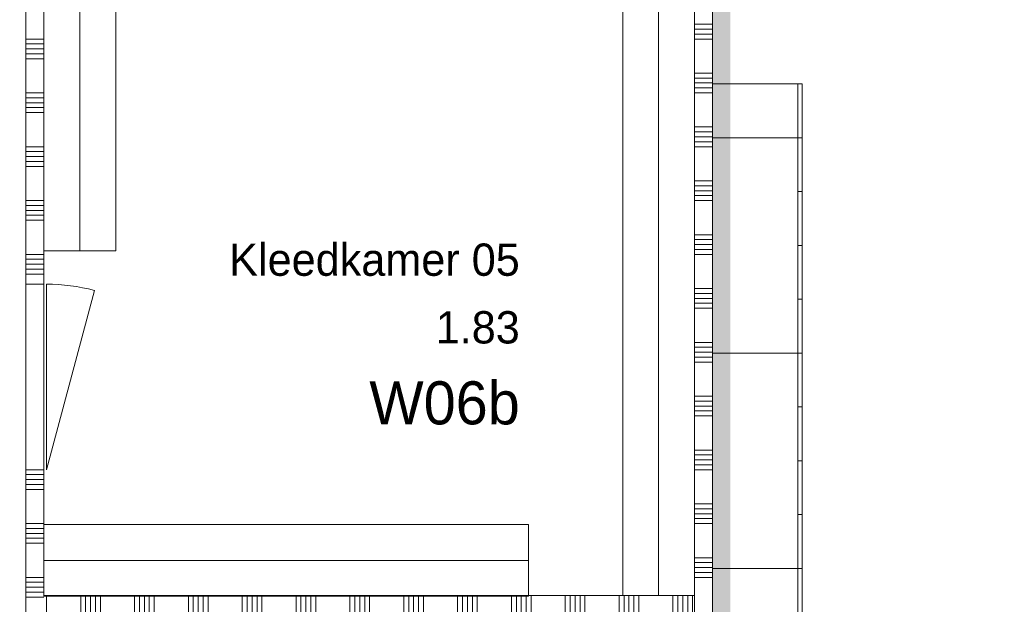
# Model space of a CAD drawing. Header units: millimetres. Extents: x -850 to 154668, y -25041 to 71030.
# Tile 24 of 211: x 45750 to 51237, y 10050 to 13308. Entities that reach past the tile are written whole.
import ezdxf
from ezdxf.enums import TextEntityAlignment as Align

# ---------------------------------------------------------------- set-up
doc = ezdxf.new("R2010")
doc.units = ezdxf.units.MM
doc.header["$MEASUREMENT"] = 0
for name, color, linetype in [('72 Vaste Inrichting 2D arcering', 7, 'Continuous'), ('Info Wandafwerking aanduiding', 7, 'Continuous'), ('Info Wandafwerking aanduiding Doorsnede-arcering', 7, 'Continuous'), ('New_22 NC Binnenwanden', 7, 'Continuous'), ('New_22 NC Binnenwanden Deuren', 7, 'Continuous'), ('New_22 NC Binnenwanden Doorsnede-arcering', 7, 'Continuous'), ('New_72 Vaste Inrichting', 7, 'Continuous'), ('New_72 Vaste Inrichting Afdek-arcering', 7, 'Continuous'), ('New_Z Ruimtefuncties', 7, 'Continuous'), ('New_Z Ruimtefuncties Zone omranding', 7, 'Continuous'), ('New_Z Ruimtefuncties Zone tekst', 7, 'Continuous')]:
    doc.layers.add(name, color=color, linetype=linetype)
doc.styles.add('GENERATED_STYLE_1', font='txt')
doc.styles.add('GENERATED_STYLE_2', font='txt')

# ---------------------------------------------------------------- blocks, each defined once
blk = doc.blocks.new('Slab_20_2', base_point=(49510.3, 15189.1))
at = {"layer": 'New_72 Vaste Inrichting Afdek-arcering', "linetype": 'Continuous', "lineweight": 0, "true_color": 0x000000}
h = blk.add_hatch(dxfattribs=at)
h.set_pattern_fill('920_Lijnen_horz_150_0002', color=18, style=0, pattern_type=2)
h.set_pattern_definition([(270, (49310.27, 13849.6), (218.032, 0), [])])
h.paths.add_polyline_path([(49510.3, 15189.1), (49110.6, 15189.1), (49110.2, 10099.1), (49510.3, 10099.1)])
at = {"layer": 'New_72 Vaste Inrichting', "color": 1, "linetype": 'Continuous', "lineweight": 0, "flags": 128}
blk.add_lwpolyline([(49510.3, 15189.1), (49110.6, 15189.1), (49110.2, 10099.1), (49510.3, 10099.1)], close=True, dxfattribs=at)
blk = doc.blocks.new('Slab_21_2', base_point=(45885.2, 10494.6))
at = {"layer": 'New_72 Vaste Inrichting Afdek-arcering', "linetype": 'Continuous', "lineweight": 0, "true_color": 0x000000}
h = blk.add_hatch(dxfattribs=at)
h.set_pattern_fill('920_Lijnen_horz_150_0002', color=18, style=0, pattern_type=2)
h.set_pattern_definition([(0, (45885.08, 10294.63), (-0.056, 218.032), [])])
h.paths.add_polyline_path([(45885.2, 10494.6), (45885, 10094.6), (48584.9, 10094.6), (48584.8, 10494.6)])
at = {"layer": 'New_72 Vaste Inrichting', "color": 1, "linetype": 'Continuous', "lineweight": 0, "flags": 128}
blk.add_lwpolyline([(45885.2, 10494.6), (45885, 10094.6), (48584.9, 10094.6), (48584.8, 10494.6)], close=True, dxfattribs=at)
blk = doc.blocks.new('Slab_22_2', base_point=(46285.3, 12020))
at = {"layer": 'New_72 Vaste Inrichting Afdek-arcering', "linetype": 'Continuous', "lineweight": 0, "true_color": 0x000000}
h = blk.add_hatch(dxfattribs=at)
h.set_pattern_fill('920_Lijnen_horz_150_0002', color=18, style=0, pattern_type=2)
h.set_pattern_definition([(90, (46085.3, 10610.73), (218.032, 0), [])])
h.paths.add_polyline_path([(46285.3, 12020), (46285.3, 14220), (45884.3, 14220), (45884.9, 12019.7)])
at = {"layer": 'New_72 Vaste Inrichting', "color": 1, "linetype": 'Continuous', "lineweight": 0, "flags": 128}
blk.add_lwpolyline([(46285.3, 12020), (45884.9, 12019.7), (45884.3, 14220), (46285.3, 14220)], close=True, dxfattribs=at)
blk = doc.blocks.new('*X1378')
at = {"layer": 'New_22 NC Binnenwanden Doorsnede-arcering', "color": 254, "linetype": 'Continuous', "lineweight": 0, "true_color": 0xe9ebeb}
for p, q in [((49510, 13282.3), (49572.7, 13282.3)), ((49572.7, 13282.3), (49610, 13282.3)), ((49510, 13254.9), (49572.7, 13254.9)), ((49510, 13227.4), (49572.7, 13227.4)), ((49572.7, 13254.9), (49610, 13254.9)), ((49572.7, 13227.4), (49610, 13227.4)), ((49510, 13200), (49572.7, 13200)), ((49572.7, 13200), (49610, 13200)), ((49510, 13009.7), (49572.7, 13009.7)), ((49572.7, 13009.7), (49610, 13009.7)), ((49510, 12982.3), (49572.7, 12982.3)), ((49510, 12954.9), (49572.7, 12954.9)), ((49572.7, 12982.3), (49610, 12982.3)), ((49572.7, 12954.9), (49610, 12954.9)), ((49510, 12927.4), (49572.7, 12927.4)), ((49510, 12900), (49572.7, 12900)), ((49572.7, 12927.4), (49610, 12927.4)), ((49572.7, 12900), (49610, 12900)), ((49510, 12709.7), (49572.7, 12709.7)), ((49510, 12682.3), (49572.7, 12682.3)), ((49572.7, 12709.7), (49610, 12709.7)), ((49572.7, 12682.3), (49610, 12682.3)), ((49510, 12654.9), (49572.7, 12654.9)), ((49510, 12627.4), (49572.7, 12627.4)), ((49572.7, 12654.9), (49610, 12654.9)), ((49572.7, 12627.4), (49610, 12627.4)), ((49510, 12600), (49572.7, 12600)), ((49572.7, 12600), (49610, 12600)), ((49510, 12409.7), (49572.7, 12409.7)), ((49572.7, 12409.7), (49610, 12409.7)), ((49510, 12382.3), (49572.7, 12382.3)), ((49510, 12354.9), (49572.7, 12354.9)), ((49572.7, 12382.3), (49610, 12382.3)), ((49572.7, 12354.9), (49610, 12354.9)), ((49510, 12327.4), (49572.7, 12327.4)), ((49510, 12300), (49572.7, 12300)), ((49572.7, 12327.4), (49610, 12327.4)), ((49572.7, 12300), (49610, 12300)), ((49510, 12109.7), (49572.7, 12109.7)), ((49510, 12082.3), (49572.7, 12082.3)), ((49572.7, 12109.7), (49610, 12109.7)), ((49572.7, 12082.3), (49610, 12082.3)), ((49510, 12054.9), (49572.7, 12054.9)), ((49510, 12027.4), (49572.7, 12027.4)), ((49572.7, 12054.9), (49610, 12054.9)), ((49572.7, 12027.4), (49610, 12027.4)), ((49510, 12000), (49572.7, 12000)), ((49572.7, 12000), (49610, 12000)), ((49510, 11809.7), (49572.7, 11809.7)), ((49572.7, 11809.7), (49610, 11809.7)), ((49510, 11782.3), (49572.7, 11782.3)), ((49510, 11754.9), (49572.7, 11754.9)), ((49572.7, 11782.3), (49610, 11782.3)), ((49572.7, 11754.9), (49610, 11754.9)), ((49510, 11727.4), (49572.7, 11727.4)), ((49510, 11700), (49572.7, 11700)), ((49572.7, 11727.4), (49610, 11727.4)), ((49572.7, 11700), (49610, 11700)), ((49510, 11509.7), (49572.7, 11509.7)), ((49510, 11482.3), (49572.7, 11482.3)), ((49572.7, 11509.7), (49610, 11509.7)), ((49572.7, 11482.3), (49610, 11482.3)), ((49510, 11454.9), (49572.7, 11454.9)), ((49510, 11427.4), (49572.7, 11427.4)), ((49572.7, 11454.9), (49610, 11454.9)), ((49572.7, 11427.4), (49610, 11427.4)), ((49510, 11400), (49572.7, 11400)), ((49572.7, 11400), (49610, 11400)), ((49510, 11209.7), (49572.7, 11209.7)), ((49572.7, 11209.7), (49610, 11209.7)), ((49510, 11182.3), (49572.7, 11182.3)), ((49510, 11154.9), (49572.7, 11154.9)), ((49572.7, 11182.3), (49610, 11182.3)), ((49572.7, 11154.9), (49610, 11154.9)), ((49510, 11127.4), (49572.7, 11127.4)), ((49510, 11100), (49572.7, 11100)), ((49572.7, 11127.4), (49610, 11127.4)), ((49572.7, 11100), (49610, 11100)), ((49510, 10909.7), (49572.7, 10909.7)), ((49510, 10882.3), (49572.7, 10882.3)), ((49572.7, 10909.7), (49610, 10909.7)), ((49572.7, 10882.3), (49610, 10882.3)), ((49510, 10854.9), (49572.7, 10854.9)), ((49510, 10827.4), (49572.7, 10827.4)), ((49572.7, 10854.9), (49610, 10854.9)), ((49572.7, 10827.4), (49610, 10827.4)), ((49510, 10800), (49572.7, 10800)), ((49572.7, 10800), (49610, 10800)), ((49510, 10609.7), (49572.7, 10609.7)), ((49572.7, 10609.7), (49610, 10609.7)), ((49510, 10582.3), (49572.7, 10582.3)), ((49510, 10554.9), (49572.7, 10554.9)), ((49572.7, 10582.3), (49610, 10582.3)), ((49572.7, 10554.9), (49610, 10554.9)), ((49510, 10527.4), (49572.7, 10527.4)), ((49510, 10500), (49572.7, 10500)), ((49572.7, 10527.4), (49610, 10527.4)), ((49572.7, 10500), (49610, 10500)), ((49510, 10309.7), (49572.7, 10309.7)), ((49510, 10282.3), (49572.7, 10282.3)), ((49572.7, 10309.7), (49610, 10309.7)), ((49572.7, 10282.3), (49610, 10282.3)), ((49510, 10254.9), (49572.7, 10254.9)), ((49510, 10227.4), (49572.7, 10227.4)), ((49572.7, 10254.9), (49610, 10254.9)), ((49572.7, 10227.4), (49610, 10227.4)), ((49510, 10200), (49572.7, 10200)), ((49572.7, 10200), (49610, 10200))]:
    blk.add_line(p, q, dxfattribs=at)
blk = doc.blocks.new('Wall_212_2', base_point=(49610, 7694.7))
at = {"layer": 'New_22 NC Binnenwanden', "color": 8, "linetype": 'Continuous', "lineweight": 0, "true_color": 0x778488, "flags": 128}
for points in [[(49510, 19390), (49510, 7694.7)], [(49610, 7694.7), (49610, 19390)]]:
    blk.add_lwpolyline(points, dxfattribs=at)
at = {"layer": 'New_22 NC Binnenwanden', "color": 8, "lineweight": 0, "true_color": 0x778488}
blk.add_blockref('*X1378', (0, 0), dxfattribs=at)
blk = doc.blocks.new('*X1384')
at = {"layer": 'New_22 NC Binnenwanden Doorsnede-arcering', "color": 254, "linetype": 'Continuous', "lineweight": 0, "true_color": 0xe9ebeb}
for p, q in [((45900, 10000), (45900, 10100)), ((46090.3, 10000), (46090.3, 10100)), ((46117.7, 10000), (46117.7, 10100)), ((46145.1, 10000), (46145.1, 10100)), ((46172.6, 10000), (46172.6, 10100)), ((46200, 10000), (46200, 10100)), ((46390.3, 10000), (46390.3, 10100)), ((46417.7, 10000), (46417.7, 10100)), ((46445.1, 10000), (46445.1, 10100)), ((46472.6, 10000), (46472.6, 10100)), ((46500, 10000), (46500, 10100)), ((46690.3, 10000), (46690.3, 10100)), ((46717.7, 10000), (46717.7, 10100)), ((46745.1, 10000), (46745.1, 10100)), ((46772.6, 10000), (46772.6, 10100)), ((46800, 10000), (46800, 10100)), ((46990.3, 10000), (46990.3, 10100)), ((47017.7, 10000), (47017.7, 10100)), ((47045.1, 10000), (47045.1, 10100)), ((47072.6, 10000), (47072.6, 10100)), ((47100, 10000), (47100, 10100)), ((47290.3, 10000), (47290.3, 10100)), ((47317.7, 10000), (47317.7, 10100)), ((47345.1, 10000), (47345.1, 10100)), ((47372.6, 10000), (47372.6, 10100)), ((47400, 10000), (47400, 10100)), ((47590.3, 10000), (47590.3, 10100)), ((47617.7, 10000), (47617.7, 10100)), ((47645.1, 10000), (47645.1, 10100)), ((47672.6, 10000), (47672.6, 10100)), ((47700, 10000), (47700, 10100)), ((47890.3, 10000), (47890.3, 10100)), ((47917.7, 10000), (47917.7, 10100)), ((47945.1, 10000), (47945.1, 10100)), ((47972.6, 10000), (47972.6, 10100)), ((48000, 10000), (48000, 10100)), ((48190.3, 10000), (48190.3, 10100)), ((48217.7, 10000), (48217.7, 10100)), ((48245.1, 10000), (48245.1, 10100)), ((48272.6, 10000), (48272.6, 10100)), ((48300, 10000), (48300, 10100)), ((48490.3, 10000), (48490.3, 10100)), ((48517.7, 10000), (48517.7, 10100)), ((48545.1, 10000), (48545.1, 10100)), ((48572.6, 10000), (48572.6, 10100)), ((48600, 10000), (48600, 10100)), ((48790.3, 10000), (48790.3, 10100)), ((48817.7, 10000), (48817.7, 10100)), ((48845.1, 10000), (48845.1, 10100)), ((48872.6, 10000), (48872.6, 10100)), ((48900, 10000), (48900, 10100)), ((49090.3, 10000), (49090.3, 10100)), ((49117.7, 10000), (49117.7, 10100)), ((49145.1, 10000), (49145.1, 10100)), ((49172.6, 10000), (49172.6, 10100)), ((49200, 10000), (49200, 10100)), ((49390.3, 10000), (49390.3, 10100)), ((49417.7, 10000), (49417.7, 10100)), ((49445.1, 10000), (49445.1, 10100)), ((49472.6, 10000), (49472.6, 10100)), ((49500, 10000), (49500, 10100))]:
    blk.add_line(p, q, dxfattribs=at)
blk = doc.blocks.new('Wall_215_2', base_point=(45785, 10100))
at = {"layer": 'New_22 NC Binnenwanden', "color": 8, "linetype": 'Continuous', "lineweight": 0, "true_color": 0x778488, "flags": 128}
for points in [[(49510, 10100), (45885, 10100)], [(49510, 10100), (49510, 10000)], [(45885, 10000), (49510, 10000)]]:
    blk.add_lwpolyline(points, dxfattribs=at)
at = {"layer": 'New_22 NC Binnenwanden', "color": 8, "lineweight": 0, "true_color": 0x778488}
blk.add_blockref('*X1384', (0, 0), dxfattribs=at)
blk = doc.blocks.new('Wall_359_2', base_point=(49610.3, 8145.1))
at = {"layer": 'Info Wandafwerking aanduiding Doorsnede-arcering', "linetype": 'Continuous', "lineweight": 0}
blk.add_hatch(color=1, dxfattribs=at).paths.add_polyline_path([(49710.3, 8245.1), (49710, 23215), (49610, 23215), (49610.3, 8245.1)])
blk = doc.blocks.new('Kluisjes 22')
at = {"layer": 'New_72 Vaste Inrichting', "color": 1, "linetype": 'Continuous', "lineweight": 0}
for p, q in [((1200, 500), (0, 500)), ((0, 500), (0, 0)), ((1200, 0), (1200, 500)), ((0, 25), (1200, 25)), ((0, 0), (0, 25)), ((0, 0), (1200, 0)), ((300, 0), (300, 25)), ((600, 0), (600, 25)), ((900, 0), (900, 25))]:
    blk.add_line(p, q, dxfattribs=at)
blk = doc.blocks.new('Kluisjes 22_2')
at = {"layer": 'New_72 Vaste Inrichting', "color": 1, "linetype": 'Continuous', "lineweight": 0}
for p, q in [((300, 500), (0, 500)), ((0, 500), (0, 0)), ((300, 0), (300, 500)), ((0, 25), (300, 25)), ((0, 0), (0, 25)), ((0, 0), (300, 0))]:
    blk.add_line(p, q, dxfattribs=at)
blk = doc.blocks.new('*X2828')
at = {"layer": 'New_22 NC Binnenwanden Doorsnede-arcering', "color": 254, "linetype": 'Continuous', "lineweight": 0, "true_color": 0xe9ebeb}
for p, q in [((45885, 13200), (45785, 13200)), ((45885, 13172.6), (45785, 13172.6)), ((45885, 13145.2), (45785, 13145.2)), ((45885, 13117.7), (45785, 13117.7)), ((45885, 13090.3), (45785, 13090.3)), ((45885, 12900), (45785, 12900)), ((45885, 12872.6), (45785, 12872.6)), ((45885, 12845.2), (45785, 12845.2)), ((45885, 12817.7), (45785, 12817.7)), ((45885, 12790.3), (45785, 12790.3)), ((45885, 12600), (45785, 12600)), ((45885, 12572.6), (45785, 12572.6)), ((45885, 12545.2), (45785, 12545.2)), ((45885, 12517.7), (45785, 12517.7)), ((45885, 12490.3), (45785, 12490.3)), ((45885, 12300), (45785, 12300)), ((45885, 12272.6), (45785, 12272.6)), ((45885, 12245.2), (45785, 12245.2)), ((45885, 12217.7), (45785, 12217.7)), ((45885, 12190.3), (45785, 12190.3)), ((45885, 12000), (45785, 12000)), ((45885, 11972.6), (45785, 11972.6)), ((45885, 11945.2), (45785, 11945.2)), ((45885, 11917.7), (45785, 11917.7)), ((45885, 11890.3), (45785, 11890.3))]:
    blk.add_line(p, q, dxfattribs=at)
blk = doc.blocks.new('*X2829')
at = {"layer": 'New_22 NC Binnenwanden Doorsnede-arcering', "color": 254, "linetype": 'Continuous', "lineweight": 0, "true_color": 0xe9ebeb}
for p, q in [((45885, 10772.6), (45785, 10772.6)), ((45885, 10745.2), (45785, 10745.2)), ((45885, 10717.7), (45785, 10717.7)), ((45885, 10690.3), (45785, 10690.3)), ((45885, 10500), (45785, 10500)), ((45885, 10472.6), (45785, 10472.6)), ((45885, 10445.2), (45785, 10445.2)), ((45885, 10417.7), (45785, 10417.7)), ((45885, 10390.3), (45785, 10390.3)), ((45885, 10200), (45785, 10200)), ((45885, 10172.6), (45785, 10172.6)), ((45885, 10145.2), (45785, 10145.2)), ((45885, 10117.7), (45785, 10117.7)), ((45885, 10090.3), (45785, 10090.3))]:
    blk.add_line(p, q, dxfattribs=at)
blk = doc.blocks.new('D1 22_13')
at = {"layer": 'New_22 NC Binnenwanden Deuren', "color": 1, "linetype": 'Continuous', "lineweight": 0}
for q in [(-481.8, 267.6), (-517, 0)]:
    blk.add_line((517, 0), q, dxfattribs=at)
at = {"layer": 'New_22 NC Binnenwanden Deuren', "color": 7, "linetype": 'Continuous', "lineweight": 0}
for p, q in [((-517, -114), (-517, -14)), ((-517, -114), (-517, -14)), ((517, -114), (517, -14)), ((517, -114), (517, -14))]:
    blk.add_line(p, q, dxfattribs=at)
at = {"layer": 'New_22 NC Binnenwanden Deuren', "color": 1, "linetype": 'Continuous', "lineweight": 0}
blk.add_arc((517, 0), 1034, 164.9999, 180, dxfattribs=at)
blk = doc.blocks.new('Wall_571_2', base_point=(45785, 6420))
at = {"layer": 'New_22 NC Binnenwanden', "color": 8, "linetype": 'Continuous', "lineweight": 0, "true_color": 0x778488}
for p, q in [((45785, 11834), (45885, 11834)), ((45785, 10800), (45885, 10800))]:
    blk.add_line(p, q, dxfattribs=at)
at = {"layer": 'New_22 NC Binnenwanden', "color": 8, "linetype": 'Continuous', "lineweight": 0, "true_color": 0x778488, "flags": 128}
for points in [[(45785, 19871), (45785, 11834)], [(45885, 11834), (45885, 15190.2)], [(45785, 10800), (45785, 9990)], [(45885, 10100), (45885, 10800)]]:
    blk.add_lwpolyline(points, dxfattribs=at)
at = {"layer": 'New_22 NC Binnenwanden', "color": 8, "lineweight": 0, "true_color": 0x778488}
for name in ['*X2828', '*X2829']:
    blk.add_blockref(name, (0, 0), dxfattribs=at)
at = {"layer": 'New_22 NC Binnenwanden Deuren', "color": 1, "linetype": 'Continuous', "lineweight": 0, "zscale": 1000, "rotation": 270.0000243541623}
blk.add_blockref('D1 22_13', (45899, 11317), dxfattribs=at)
blk = doc.blocks.new('Kleedkamer 05_1.83_39_2', base_point=(47709, 11536))
at = {"layer": 'New_Z Ruimtefuncties Zone tekst', "color": 2, "lineweight": 0}
for tag, height, style, p in [('DUMMY_938', 180, 'GENERATED_STYLE_1', (48536.8, 12101.7)), ('ROOM_NAME', 180, 'GENERATED_STYLE_1', (48536.8, 12060.5)), ('ROOM_NUMBER', 180, 'GENERATED_STYLE_1', (48536.8, 11683.4)), ('DUMMY_939', 180, 'GENERATED_STYLE_1', (48536.8, 11724.5)), ('stWallCovering', 240, 'GENERATED_STYLE_2', (48536.8, 11292.5))]:
    blk.add_attdef(tag, text='', height=height, dxfattribs=dict(at, style=style)).set_placement(p, align=Align.TOP_RIGHT)
at = {"layer": 'New_Z Ruimtefuncties Zone tekst', "color": 2, "lineweight": 0, "style": 'GENERATED_STYLE_2'}
blk.add_attdef('DUMMY_940', text='', height=240, dxfattribs=at).set_placement((46881.2, 11347.4), align=Align.TOP_LEFT)

msp = doc.modelspace()

# ---------------------------------------------------------------- linework, layer by layer
at = {"layer": '72 Vaste Inrichting 2D arcering', "color": 7, "linetype": 'Continuous', "lineweight": 0, "flags": 128}
msp.add_lwpolyline([(49610.3, 9050.1), (50085.3, 9050.1), (50085.3, 12950.2), (49610.3, 12950.2)], close=True, dxfattribs=at)
at = {"layer": 'New_Z Ruimtefuncties Zone omranding', "color": 41, "linetype": 'Continuous', "lineweight": 0, "true_color": 0xffeeaa, "flags": 128}
msp.add_lwpolyline([(44274.1, 21290), (44275.2, 6520), (45081.2, 6520), (45081.2, 6510), (45131.6, 6510), (45131.6, 6520), (45785, 6520), (45785, 21290)], close=True, dxfattribs=at)
msp.add_lwpolyline([(49610, 19390), (49610.3, 8145.1), (50710, 8145.1), (50710, 4430), (51910, 4430), (51910, 8145.1), (53420.1, 8145.1), (53418.3, 10981.1), (52487.8, 10981.5), (52487.8, 10980.9, -0.409378), (51417.6, 12097.7), (51418.3, 19390)], format="xyb", close=True, dxfattribs=at)
at = {"layer": 'New_Z Ruimtefuncties Zone omranding', "color": 122, "linetype": 'Continuous', "lineweight": 0, "true_color": 0x03c7b0, "flags": 128}
msp.add_lwpolyline([(45885, 14264.1), (45885, 10100), (49510.3, 10100), (49510.3, 15190), (46035, 15190), (46035, 14264.1)], close=True, dxfattribs=at)

# ---------------------------------------------------------------- block references
at = {"layer": 'Info Wandafwerking aanduiding', "color": 1, "lineweight": 0}
msp.add_blockref('Wall_359_2', (49610.3, 8145.1), dxfattribs=at)
at = {"layer": 'New_22 NC Binnenwanden', "color": 8, "lineweight": 0, "true_color": 0x778488}
for name, p in [('Wall_571_2', (45785, 6420)), ('Wall_212_2', (49610, 7694.7)), ('Wall_215_2', (45785, 10100))]:
    msp.add_blockref(name, p, dxfattribs=at)
at = {"layer": 'New_72 Vaste Inrichting', "color": 1, "linetype": 'Continuous', "lineweight": 0}
for name, p in [('Slab_20_2', (49510.3, 15189.1)), ('Slab_22_2', (46285.3, 12020)), ('Slab_21_2', (45885.2, 10494.6))]:
    msp.add_blockref(name, p, dxfattribs=at)
at = {"layer": 'New_72 Vaste Inrichting', "color": 1, "linetype": 'Continuous', "lineweight": 0, "xscale": -1, "zscale": 1000, "rotation": 90}
for name, p in [('Kluisjes 22_2', (50110.3, 12950.1)), ('Kluisjes 22', (50110.3, 12650.1)), ('Kluisjes 22', (50110.3, 11450.1)), ('Kluisjes 22', (50110.3, 10250.1))]:
    msp.add_blockref(name, p, dxfattribs=at)
at = {"layer": 'New_Z Ruimtefuncties', "color": 2, "linetype": 'Continuous', "lineweight": 0}
msp.add_blockref('Kleedkamer 05_1.83_39_2', (47709, 11536), dxfattribs=at).add_auto_attribs({'ROOM_NAME': 'Kleedkamer 05', 'ROOM_NUMBER': '1.83', 'stWallCovering': 'W06b'})

doc.saveas('drawing.dxf')
